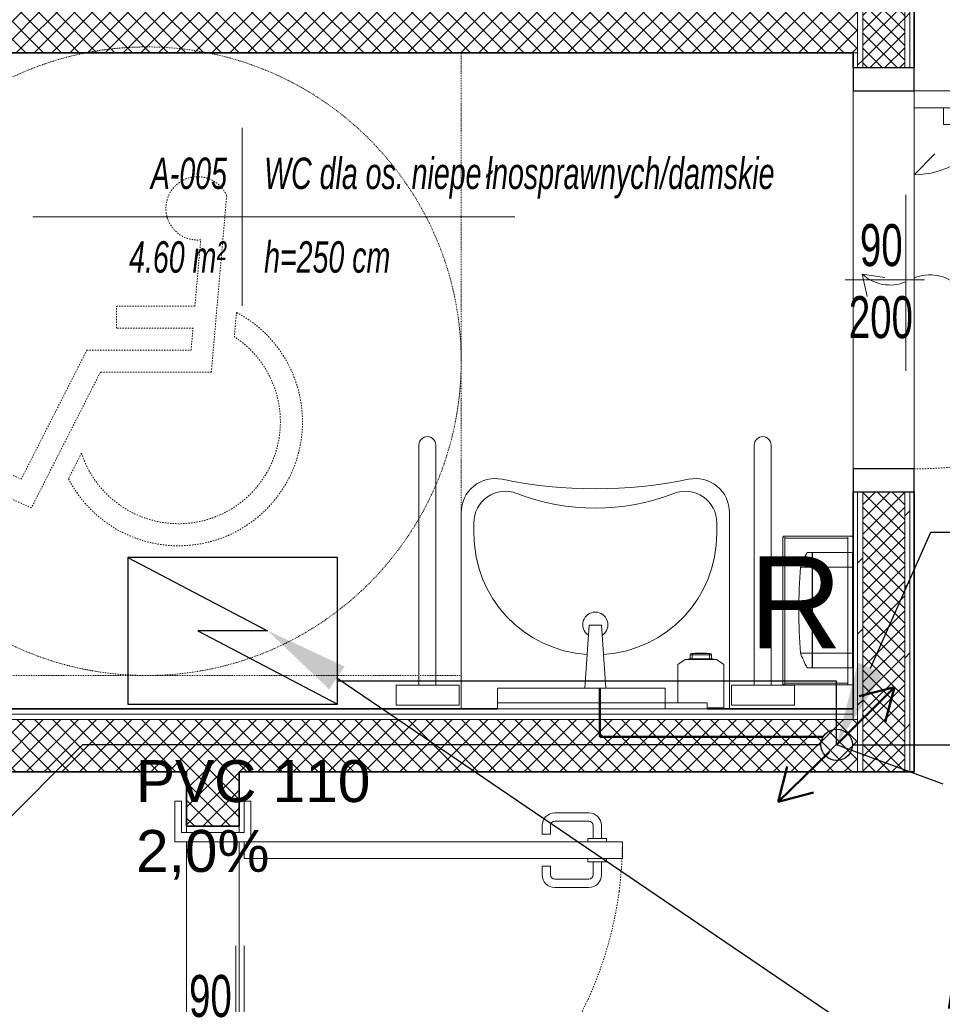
# Model space of a CAD drawing. Header units: millimetres. Extents: x -37728 to 44100, y 631619 to 691915.
# Tile 10 of 256: x -33718 to -31517, y 657517 to 659867. Entities that reach past the tile are written whole.
import ezdxf
from ezdxf import colors
from ezdxf.entities.mleader import LeaderData, LeaderLine
from ezdxf.lldxf.tags import DXFTag
from ezdxf.math import Vec2, Vec3

# ---------------------------------------------------------------- set-up
doc = ezdxf.new("R2010")
doc.units = ezdxf.units.MM
for name, pattern in [('bardzo krótka kreska', [0.4, 0.2, -0.2]), ('IMPORT-Short Dash', [0.4, 0.2, -0.2]), ('Kreska', [0.635, 0.3175, -0.3175])]:
    doc.linetypes.add(name, pattern=pattern)
for name, color, linetype in [('_XREF', 7, 'Continuous'), ('IS_Inne_Urzadzenia_Wodociag', 3, 'SOLID'), ('IS_Opisy_działek_Wodociag', 7, 'SOLID'), ('LEGENDA', 7, 'Continuous')]:
    doc.layers.add(name, color=color, linetype=linetype)
for name, color, linetype, lineweight in [('A-AREA-IDEN', 252, 'Continuous', 5), ('A-DETL', 252, 'Continuous', 5), ('A-DETL-GENF', 252, 'Continuous', 5), ('A-DETL-THIN', 252, 'Continuous', 5), ('A-DOOR', 252, 'Continuous', 5), ('A-DOOR-FRAM', 252, 'Continuous', 25), ('A-DOOR-HDLN', 252, 'Kreska', 5), ('A-DOOR-IDEN', 252, 'Continuous', 5), ('A-GENM', 252, 'Continuous', 5), ('A-WALL', 252, 'Continuous', 35), ('A-WALL-PATT', 252, 'Continuous', 35), ('I-FURN', 252, 'Continuous', 5), ('ins-kanaliza-sanitarna', 14, 'Continuous', 30), ('ins-kanaliza_pod stropem', 108, 'Continuous', 30), ('ins-kanalizacja-sanitarna-w posadzce', 35, 'KANALIZACJA_SANITARNA', 30), ('ins-opisy', 7, 'Continuous', 25), ('ins-skropliny', 30, 'Continuous', 30), ('IS_kanalizacja podposadzkowa', 14, 'Continuous', 50), ('P-SANR-FIXT', 252, 'Continuous', 5), ('P-SANR-FIXT-HDLN', 252, 'Kreska', 5)]:
    doc.layers.add(name, color=color, linetype=linetype, lineweight=lineweight)
doc.styles.add('Arial', font='arial.ttf', dxfattribs={"height": 5.447353})
doc.styles.add('Arial Narrow_1', font='ARIALN.TTF', dxfattribs={"width": 0.8, "height": 10})
doc.styles.add('Arial_I_1', font='ariali.ttf', dxfattribs={"width": 0.65, "height": 7.5})
doc.styles.get("Standard").update_dxf_attribs({"font": 'arial.ttf'})
doc.styles.add('styl1', font='arial.ttf')
doc.linetypes.add('KANALIZACJA_SANITARNA', pattern='A,0.5,-0.2,["KS",Standard,S=0.1,R=0,X=-0.1,Y=-0.05],-0.2', length=0.9)
tags = doc.linetypes.add('SOLID', pattern=[10, 10, 0]).pattern_tags.tags
tags[6:7] = [DXFTag(74, 4), DXFTag(75, 0), DXFTag(340, '0'), DXFTag(46, 0.0), DXFTag(50, 0.0), DXFTag(44, 0.0), DXFTag(45, 0.0)]
tags[4:5] = [DXFTag(74, 4), DXFTag(75, 0), DXFTag(340, '0'), DXFTag(46, 0.0), DXFTag(50, 0.0), DXFTag(44, 0.0), DXFTag(45, 0.0)]
pattern_1 = [(45, (-64249.161, -65444.387), (-8.4852814, 8.4852814), [])]
pattern_2 = [(45, (-64249.1606, -65444.3874), (-2.12132034, 2.12132034), []), (135, (-64249.1606, -65444.3874), (-2.12132034, -2.12132034), [])]

# ---------------------------------------------------------------- blocks, each defined once
blk = doc.blocks.new('OHy Zestaw Umywalka przystosowana ___FK_04_0 - _64 x 55_-9280836-__-00_00 Przyziemie PB')
at = {"layer": 'P-SANR-FIXT', "color": 252}
for p, q in [((-19.5, -54.39), (-19.5, -7.5)), ((44.5, -7.5), (44.5, -54.39)), ((10, -12.5), (15, -12.5)), ((10, -12.5), (11.05, -27.5)), ((13.95, -27.5), (15, -12.5)), ((13.95, -27.5), (11.05, -27.5)), ((-16.5, -49.41), (-16.5, -51.91)), ((41.5, -49.41), (41.5, -51.91))]:
    blk.add_line(p, q, dxfattribs=at)
for centre, radius, start, end in [((12.5, -49.41), 29, 93.8489, 180), ((12.5, -49.41), 29, 0, 86.1511), ((12.5, -27.63), 3, 124.7418, 270), ((12.5, -27.63), 3, 270, 55.2582), ((-8.96, -51.91), 7.54, 180, 291.1202), ((33.96, -51.91), 7.54, 248.8798, 0), ((-11.39, -54.39), 8.11, 180, 281.6426), ((12.5, -107.46), 52.01, 68.8798, 111.1202), ((36.39, -54.39), 8.11, 258.3574, 0), ((12.5, -170.32), 110.26, 78.3574, 101.6426)]:
    blk.add_arc(centre, radius, start, end, dxfattribs=at)
blk = doc.blocks.new('MEBLE lustro łazienka wtopione - MEBLE lustro łazienka wtopione-8946309-__-00_00 Przyziemie PB')
at = {"layer": 'I-FURN', "color": 252}
for p, q in [((20, 0), (-30, 0)), ((-30, 0), (-30, -1.5)), ((-30, -1.5), (20, -1.5)), ((-20, -5), (-20, 0)), ((-20, 0), (20, 0)), ((20, 0), (20, -5)), ((20, -1.5), (20, 0)), ((20, -5), (-20, -5))]:
    blk.add_line(p, q, dxfattribs=at)
blk = doc.blocks.new('Mediclinics_Foam soap dispenser_DJF0032x - DJ0032-8255238-__-00_00 Przyziemie PB')
at = {"layer": 'A-GENM', "color": 252}
for p, q in [((63687.29, 65833.59), (63687.54, 65833.68)), ((63688.04, 65833.58), (63687.29, 65833.59)), ((63687.29, 65833.51), (63687.29, 65833.59)), ((63687.54, 65833.68), (63690.3, 65833.68)), ((63687.75, 65833.68), (63687.75, 65834.64)), ((63692.86, 65834.64), (63687.75, 65834.64)), ((63688.04, 65833.58), (63692.56, 65833.58)), ((63688.15, 65834.91), (63692.45, 65834.91)), ((63688.23, 65833.68), (63688.23, 65834.64)), ((63688.97, 65834.99), (63690.3, 65834.99)), ((63688.97, 65834.91), (63688.97, 65834.99)), ((63691.64, 65834.99), (63690.3, 65834.99)), ((63693.07, 65833.68), (63690.3, 65833.68)), ((63691.64, 65834.91), (63691.64, 65834.99)), ((63692.37, 65834.64), (63692.37, 65833.68)), ((63693.32, 65833.59), (63692.56, 65833.58)), ((63692.86, 65833.68), (63692.86, 65834.64)), ((63693.32, 65833.59), (63693.07, 65833.68)), ((63693.32, 65833.51), (63693.32, 65833.59)), ((63684.8, 65832.26), (63686.59, 65833.51)), ((63684.8, 65832.26), (63684.8, 65823.19)), ((63686.59, 65833.51), (63694.02, 65833.51)), ((63694.02, 65833.51), (63695.8, 65832.26)), ((63695.8, 65832.26), (63695.8, 65821.94)), ((63695.8, 65821.94), (63691.8, 65821.94)), ((63691.8, 65821.69), (63695.8, 65821.69))]:
    blk.add_line(p, q, dxfattribs=at)
for centre, start, end in [((63688.15, 65834.47), 90.2541, 157.1598), ((63692.45, 65834.47), 22.8402, 89.7459)]:
    blk.add_arc(centre, 0.443, start, end, dxfattribs=at)
for centre, major_axis, ratio, start_param, end_param in [((63700.59, 65831.89), (13.36, 0), 0.367595, 2.769734, 2.791289), ((63688.43, 65834.4), (-0.007, 0.505), 0.438242, 6.262186, 7.360585), ((63692.15, 65834.4), (0.043, 0.503), 0.470954, 5.236717, 6.335626), ((63680.02, 65831.89), (13.36, 0), 0.367595, 0.350259, 0.371821)]:
    blk.add_ellipse(centre, major_axis=major_axis, ratio=ratio, start_param=start_param, end_param=end_param, dxfattribs=at)
blk = doc.blocks.new('OHy Oznacznie niepełnosprawnych ___FK_04_0 - OHy Oznacznie niepełnosprawnych ___FK_04_0-8768052-__-00_00 Przyziemie PB')
at = {"layer": 'P-SANR-FIXT', "color": 252, "linetype": 'bardzo krótka kreska'}
blk.add_circle((0, 0), 75, dxfattribs=at)
at = {"layer": 'P-SANR-FIXT-HDLN', "color": 252}
for p, q in [((11.08, 2.63), (27.53, 34.99)), ((27.53, 34.99), (39.82, 29.51)), ((39.82, 29.51), (37.68, 24.7)), ((29.96, 28.14), (14.31, -2.63)), ((15.58, 21.93), (18.7, 28.07)), ((37.68, 24.7), (29.96, 28.14)), ((-19.05, -39.47), (-15.39, 2.63)), ((-15.39, 2.63), (11.08, 2.63)), ((-10.56, -2.63), (-11.02, -7.89)), ((14.31, -2.63), (-10.56, -2.63)), ((-21.39, -11.66), (-20.88, -5.85)), ((-11.02, -7.89), (7.26, -7.89)), ((7.26, -7.89), (7.26, -13.16)), ((-11.48, -13.16), (-12.85, -28.95)), ((7.26, -13.16), (-11.48, -13.16))]:
    blk.add_line(p, q, dxfattribs=at)
for centre, radius, start, end in [((-7.56, 14.48), 29.57, 27.3641, 242.1174), ((-7.56, 14.48), 24.3, 17.841, 236.7605), ((-12.12, -36.47), 7.56, 203.4068, 95.6026)]:
    blk.add_arc(centre, radius, start, end, dxfattribs=at)
blk = doc.blocks.new('Drz Drzwi pełne x1 ___FK_04_1 - Dd - W - łazienkowe - 101 x 207_5 _90 x 200_-8767902-__-00_00 Przyziemie PB')
at = {"layer": 'A-DETL-GENF', "color": 252}
for p, q in [((-41.1, 40.25), (-37.1, 40.25)), ((-37.1, 40.25), (-37.1, 14.25)), ((-41.1, 14.25), (-37.1, 14.25)), ((-25.1, 7.25), (-30.05, 12.2))]:
    blk.add_line(p, q, dxfattribs=at)
blk.add_arc((-45.1, 7.25), 20, 360, 90, dxfattribs=at)
at = {"layer": 'A-DOOR', "color": 252}
for p, q in [((-45.1, 97.45), (-41.1, 97.45)), ((-45.1, 97.45), (-45.1, 7.25)), ((-41.1, 97.45), (-41.1, 7.25)), ((-45.9, 92.45), (-49, 92.45)), ((-45.9, 93.7), (-45.1, 93.7)), ((-45.9, 89.2), (-45.9, 93.7)), ((-40.3, 93.7), (-41.1, 93.7)), ((-40.3, 89.2), (-40.3, 93.7)), ((-40.3, 92.45), (-37.2, 92.45)), ((-52, 81.31), (-52, 89.45)), ((-50, 81.31), (-50, 89.45)), ((-45.9, 90.45), (-49, 90.45)), ((-40.3, 90.45), (-37.2, 90.45)), ((-36.2, 81.31), (-36.2, 89.45)), ((-34.2, 81.31), (-34.2, 89.45)), ((-45.1, 89.2), (-45.9, 89.2)), ((-41.1, 89.2), (-40.3, 89.2)), ((-46.9, 80.31), (-49, 80.31)), ((-46.9, 78.31), (-46.9, 80.31)), ((-39.3, 78.31), (-39.3, 80.31)), ((-39.3, 80.31), (-37.2, 80.31)), ((-46.9, 78.31), (-49, 78.31)), ((-39.3, 78.31), (-37.2, 78.31)), ((-41.1, 7.25), (-45.1, 7.25)), ((-20.27, 7.25), (21.73, 7.25)), ((-20.27, 5.25), (21.73, 5.25)), ((-0.54, 0.27), (-1.4, -5.16)), ((3.96, -3.92), (-1.4, -5.16))]:
    blk.add_line(p, q, dxfattribs=at)
for centre, radius, start, end in [((-49, 89.45), 3, 90, 180), ((-37.2, 89.45), 3, 360, 90), ((-49, 89.45), 1, 90, 180), ((-37.2, 89.45), 1, 0, 90), ((-49, 81.31), 3, 180, 270), ((-49, 81.31), 1, 180, 270), ((-37.2, 81.31), 3, 270, 0), ((-37.2, 81.31), 1, 270, 0), ((8.57, 10.99), 9.79, 137.0478, 202.456), ((-8.57, 1.51), 9.79, 317.0478, 22.456)]:
    blk.add_arc(centre, radius, start, end, dxfattribs=at)
at = {"layer": 'A-DOOR-FRAM', "color": 252}
for p, q in [((-45.1, 7.25), (-50.6, 7.25)), ((-50.6, 7.25), (-50.6, -7.25)), ((-45.1, -7.25), (-45.1, 7.25)), ((50.6, 7.25), (45.1, 7.25)), ((45.1, 7.25), (45.1, -7.25)), ((50.6, -7.25), (50.6, 7.25)), ((-50.6, -7.25), (-45.1, -7.25)), ((45.1, -7.25), (50.6, -7.25))]:
    blk.add_line(p, q, dxfattribs=at)
at = {"layer": 'A-DOOR-HDLN', "color": 252}
blk.add_arc((-45.1, 7.25), 90.2, 360, 90, dxfattribs=at)
blk = doc.blocks.new('Mediclinics_Steel paper towel CZ folds dispenser_DT2106x - DT2106C-9027484-__-00_00 Przyziemie PB')
at = {"layer": 'A-GENM', "color": 252}
for p, q in [((63716.88, 65859.02), (63715.76, 65859.02)), ((63716.88, 65845.27), (63716.88, 65859.02)), ((63716.98, 65859.02), (63726.28, 65859.02)), ((63716.98, 65845.27), (63716.98, 65859.02)), ((63726.48, 65858.82), (63726.48, 65845.27)), ((63714.11, 65855.56), (63716.88, 65855.56)), ((63716.98, 65855.56), (63726.48, 65855.56)), ((63726.48, 65856.19), (63726.7, 65855.87)), ((63726.7, 65855.87), (63726.7, 65854.22)), ((63726.48, 65852.25), (63726.7, 65852.57)), ((63726.7, 65852.57), (63726.7, 65854.22)), ((63716.88, 65845.27), (63716.88, 65831.52)), ((63716.98, 65845.27), (63716.98, 65831.52)), ((63726.7, 65846.57), (63726.48, 65846.73)), ((63726.48, 65845.93), (63726.7, 65845.82)), ((63726.48, 65831.72), (63726.48, 65845.27)), ((63726.7, 65846.57), (63726.7, 65843.97)), ((63726.48, 65844.61), (63726.7, 65844.72)), ((63726.7, 65843.97), (63726.48, 65843.81)), ((63726.48, 65838.29), (63726.7, 65837.97)), ((63726.7, 65837.97), (63726.7, 65836.32)), ((63726.7, 65834.67), (63726.7, 65836.32)), ((63714.11, 65834.98), (63716.88, 65834.98)), ((63716.98, 65834.98), (63726.48, 65834.98)), ((63726.48, 65834.35), (63726.7, 65834.67)), ((63716.88, 65831.52), (63715.76, 65831.52)), ((63716.98, 65831.52), (63726.28, 65831.52))]:
    blk.add_line(p, q, dxfattribs=at)
for centre, radius, start, end in [((63767.28, 65833.54), 57.58, 153.8483, 157.1833), ((63715.76, 65858.82), 0.2, 90, 155.5862), ((63726.28, 65858.82), 0.2, 0, 90), ((63832.11, 65845.71), 118.41, 175.2281, 180.2113), ((63715.06, 65855.47), 0.949, 154.5793, 174.5274), ((63832.11, 65844.83), 118.41, 179.7887, 184.7719), ((63715.06, 65835.07), 0.949, 185.4726, 205.4207), ((63767.28, 65857), 57.58, 202.8167, 206.1517), ((63715.76, 65831.72), 0.2, 204.4138, 270), ((63726.28, 65831.72), 0.2, 270, 0)]:
    blk.add_arc(centre, radius, start, end, dxfattribs=at)
blk = doc.blocks.new('PRD_AR_WstBns_RodanWasteBin_RODX605_605S_607 - RODX605-8269103-__-00_00 Przyziemie PB')
at = {"layer": 'I-FURN', "color": 252}
for p, q in [((63709.9, 65862.69), (63709.9, 65827.64)), ((63726.7, 65862.91), (63710.13, 65862.91)), ((63710.35, 65827.64), (63710.35, 65862.69)), ((63710.35, 65862.46), (63725.4, 65862.46)), ((63725.4, 65862.69), (63725.4, 65827.64)), ((63710.13, 65827.41), (63726.7, 65827.41)), ((63725.4, 65827.86), (63710.35, 65827.86))]:
    blk.add_line(p, q, dxfattribs=at)
for points, knots in [([(63709.97, 65862.85), (63709.95, 65862.83), (63709.93, 65862.81), (63709.92, 65862.77), (63709.91, 65862.73), (63709.9, 65862.71), (63709.9, 65862.69)], [0, 0, 0, 0, 0.333333, 0.5, 0.666667, 1, 1, 1, 1]), ([(63710.13, 65862.91), (63710.11, 65862.91), (63710.08, 65862.91), (63710.04, 65862.9), (63710.01, 65862.88), (63709.98, 65862.86), (63709.97, 65862.85)], [0, 0, 0, 0, 0.333333, 0.5, 0.666667, 1, 1, 1, 1]), ([(63726.48, 65862.69), (63726.5, 65862.71), (63726.53, 65862.74), (63726.56, 65862.77), (63726.59, 65862.8), (63726.6, 65862.81), (63726.62, 65862.83), (63726.63, 65862.84), (63726.65, 65862.86), (63726.66, 65862.87), (63726.67, 65862.88), (63726.69, 65862.9), (63726.7, 65862.91), (63726.7, 65862.91), (63726.7, 65862.91)], [0, 0, 0, 0, 0.166667, 0.25, 0.333333, 0.375, 0.416667, 0.5, 0.541667, 0.583333, 0.666667, 0.75, 0.833333, 1, 1, 1, 1]), ([(63709.9, 65827.64), (63709.9, 65827.62), (63709.91, 65827.59), (63709.92, 65827.55), (63709.93, 65827.52), (63709.95, 65827.49), (63709.97, 65827.48)], [0, 0, 0, 0, 0.333333, 0.5, 0.666667, 1, 1, 1, 1]), ([(63709.97, 65827.48), (63709.98, 65827.46), (63710.01, 65827.44), (63710.04, 65827.43), (63710.08, 65827.42), (63710.11, 65827.41), (63710.13, 65827.41)], [0, 0, 0, 0, 0.333333, 0.5, 0.666667, 1, 1, 1, 1]), ([(63726.48, 65827.64), (63726.5, 65827.62), (63726.53, 65827.59), (63726.56, 65827.55), (63726.59, 65827.53), (63726.6, 65827.51), (63726.62, 65827.5), (63726.63, 65827.48), (63726.65, 65827.47), (63726.66, 65827.46), (63726.67, 65827.44), (63726.69, 65827.43), (63726.7, 65827.42), (63726.7, 65827.41), (63726.7, 65827.41)], [0, 0, 0, 0, 0.166667, 0.25, 0.333333, 0.375, 0.416667, 0.5, 0.541667, 0.583333, 0.666667, 0.75, 0.833333, 1, 1, 1, 1])]:
    blk.add_open_spline(points, degree=3, knots=knots, dxfattribs=at)
for points in [[(63710.13, 65862.69), (63710.11, 65862.71), (63710.07, 65862.75), (63710.01, 65862.8), (63709.98, 65862.83), (63709.97, 65862.85)], [(63709.97, 65827.48), (63709.98, 65827.49), (63710.01, 65827.52), (63710.07, 65827.58), (63710.11, 65827.62), (63710.13, 65827.64)]]:
    blk.add_open_spline(points, degree=3, dxfattribs=at)
blk = doc.blocks.new('Drz Drzwi pełne x1 ___regulowane - Dd - W - łazienkowe - 97_6 x 203_7 _90 x 200_-9243504-__-00_00 Przyziemie PB')
at = {"layer": 'A-DOOR', "color": 252}
for p, q in [((-45.1, 97.7), (-41.1, 97.7)), ((-45.1, 97.7), (-45.1, 9.1)), ((-41.1, 97.7), (-41.1, 7.5)), ((-45.9, 92.7), (-49, 92.7)), ((-45.9, 93.95), (-45.1, 93.95)), ((-45.9, 89.45), (-45.9, 93.95)), ((-40.3, 93.95), (-41.1, 93.95)), ((-40.3, 89.45), (-40.3, 93.95)), ((-40.3, 92.7), (-37.2, 92.7)), ((-52, 81.56), (-52, 89.7)), ((-50, 81.56), (-50, 89.7)), ((-45.9, 90.7), (-49, 90.7)), ((-45.1, 89.45), (-45.9, 89.45)), ((-41.1, 89.45), (-40.3, 89.45)), ((-40.3, 90.7), (-37.2, 90.7)), ((-36.2, 81.56), (-36.2, 89.7)), ((-34.2, 81.56), (-34.2, 89.7)), ((-46.9, 80.56), (-49, 80.56)), ((-46.9, 78.56), (-46.9, 80.56)), ((-39.3, 78.56), (-39.3, 80.56)), ((-39.3, 80.56), (-37.2, 80.56)), ((-46.9, 78.56), (-49, 78.56)), ((-39.3, 78.56), (-37.2, 78.56)), ((-45.1, 9.1), (-54.8, 9.1)), ((-54.8, 9.1), (-54.8, 7.5)), ((-54.8, 7.5), (-47.3, 7.5)), ((-47.3, 7.5), (-47.3, -7.5)), ((-45.1, -9.1), (-45.1, 9.1)), ((-41.1, 7.5), (-45.1, 7.5)), ((-20.27, 7.5), (21.73, 7.5)), ((54.8, 9.1), (45.1, 9.1)), ((45.1, 9.1), (45.1, -9.1)), ((47.3, 7.5), (54.8, 7.5)), ((47.3, -7.5), (47.3, 7.5)), ((54.8, 7.5), (54.8, 9.1)), ((-20.27, 5.5), (21.73, 5.5)), ((-0.54, 0.52), (-1.4, -4.91)), ((3.96, -3.67), (-1.4, -4.91)), ((-47.3, -7.5), (-54.8, -7.5)), ((-54.8, -7.5), (-54.8, -9.1)), ((-54.8, -9.1), (-45.1, -9.1)), ((45.1, -9.1), (54.8, -9.1)), ((54.8, -7.5), (47.3, -7.5)), ((54.8, -9.1), (54.8, -7.5))]:
    blk.add_line(p, q, dxfattribs=at)
for centre, radius, start, end in [((-49, 89.7), 3, 90, 180), ((-37.2, 89.7), 3, 360, 90), ((-49, 89.7), 1, 90, 180), ((-37.2, 89.7), 1, 0, 90), ((-49, 81.56), 3, 180, 270), ((-49, 81.56), 1, 180, 270), ((-37.2, 81.56), 3, 270, 0), ((-37.2, 81.56), 1, 270, 0), ((8.57, 11.24), 9.79, 137.0478, 202.456), ((-8.57, 1.76), 9.79, 317.0478, 22.456)]:
    blk.add_arc(centre, radius, start, end, dxfattribs=at)
at = {"layer": 'A-DOOR-HDLN', "color": 252}
for start, end in [(82.5, 90), (75, 82.5), (0, 75)]:
    blk.add_arc((-45.1, 7.5), 90.2, start, end, dxfattribs=at)
blk = doc.blocks.new('Drz Drzwi pełne x1 ___regulowane - Dd - W - łazienkowe - 87_6 x 203_7 _80 x 200_-9243152-__-00_00 Przyziemie PB')
at = {"layer": 'A-DOOR', "color": 252}
for p, q in [((-40.1, 87.7), (-36.1, 87.7)), ((-40.1, 87.7), (-40.1, 9.1)), ((-36.1, 87.7), (-36.1, 7.5)), ((-40.9, 82.7), (-44, 82.7)), ((-40.9, 83.95), (-40.1, 83.95)), ((-40.9, 79.45), (-40.9, 83.95)), ((-35.3, 83.95), (-36.1, 83.95)), ((-35.3, 79.45), (-35.3, 83.95)), ((-35.3, 82.7), (-32.2, 82.7)), ((-40.9, 80.7), (-44, 80.7)), ((-35.3, 80.7), (-32.2, 80.7)), ((-47, 71.56), (-47, 79.7)), ((-45, 71.56), (-45, 79.7)), ((-40.1, 79.45), (-40.9, 79.45)), ((-36.1, 79.45), (-35.3, 79.45)), ((-31.2, 71.56), (-31.2, 79.7)), ((-29.2, 71.56), (-29.2, 79.7)), ((-41.9, 70.56), (-44, 70.56)), ((-41.9, 68.56), (-41.9, 70.56)), ((-34.3, 68.56), (-34.3, 70.56)), ((-34.3, 70.56), (-32.2, 70.56)), ((-41.9, 68.56), (-44, 68.56)), ((-34.3, 68.56), (-32.2, 68.56)), ((-40.1, 9.1), (-49.8, 9.1)), ((-49.8, 9.1), (-49.8, 7.5)), ((-49.8, 7.5), (-42.3, 7.5)), ((-42.3, 7.5), (-42.3, -7.5)), ((-40.1, -9.1), (-40.1, 9.1)), ((-36.1, 7.5), (-40.1, 7.5)), ((-20.27, 7.5), (21.73, 7.5)), ((49.8, 9.1), (40.1, 9.1)), ((40.1, 9.1), (40.1, -9.1)), ((42.3, 7.5), (49.8, 7.5)), ((42.3, -7.5), (42.3, 7.5)), ((49.8, 7.5), (49.8, 9.1)), ((-20.27, 5.5), (21.73, 5.5)), ((-0.54, 0.52), (-1.4, -4.91)), ((3.96, -3.67), (-1.4, -4.91)), ((-42.3, -7.5), (-49.8, -7.5)), ((-49.8, -7.5), (-49.8, -9.1)), ((-49.8, -9.1), (-40.1, -9.1)), ((40.1, -9.1), (49.8, -9.1)), ((49.8, -7.5), (42.3, -7.5)), ((49.8, -9.1), (49.8, -7.5))]:
    blk.add_line(p, q, dxfattribs=at)
for centre, radius, start, end in [((-44, 79.7), 3, 90, 180), ((-32.2, 79.7), 3, 0, 90), ((-44, 79.7), 1, 90, 180), ((-32.2, 79.7), 1, 0, 90), ((-44, 71.56), 3, 180, 270), ((-44, 71.56), 1, 180, 270), ((-32.2, 71.56), 3, 270, 0), ((-32.2, 71.56), 1, 270, 0), ((8.57, 11.24), 9.79, 137.0478, 202.456), ((-8.57, 1.76), 9.79, 317.0478, 22.456)]:
    blk.add_arc(centre, radius, start, end, dxfattribs=at)
at = {"layer": 'A-DOOR-HDLN', "color": 252}
blk.add_arc((-40.1, 7.5), 80.2, 360, 90, dxfattribs=at)
blk = doc.blocks.new('METKA_POMIESZCZENIA PB NL Lubin - Rozbudowana - z ramką-8603349-__-00_00 Przyziemie PB')
at = {"layer": 'A-AREA-IDEN', "color": 252}
for p, q in [((0, 0.425), (0, 0)), ((-1, 0), (1.3, 0)), ((0, 0), (0, -0.425))]:
    blk.add_line(p, q, dxfattribs=at)
blk = doc.blocks.new('ODr Oznaczenie drzwi ___FK_4_0 - pb-5810492-__-00_00 Przyziemie PB')
at = {"layer": 'A-DOOR-IDEN', "color": 252}
blk.add_line((0, -0.1939), (0, 0.1834), dxfattribs=at)
blk = doc.blocks.new('A$C4e31ac75')
at = {"layer": 'A-WALL-PATT', "lineweight": 5}
h = blk.add_hatch(dxfattribs=at)
h.set_pattern_fill('FP_10', color=256, style=0, pattern_type=2)
h.set_pattern_definition(pattern_1)
h.paths.add_polyline_path([(-745.1, 279.07), (-745.1, 345.87), (-746.35, 345.87), (-746.35, 279.07)])
h.paths.add_polyline_path([(-746.35, 447.07), (-745.1, 447.07), (-745.1, 586.4), (-746.35, 586.4), (-746.35, 574.15)])
h = blk.add_hatch(dxfattribs=at)
h.set_pattern_fill('FP_9', color=256, style=0, pattern_type=2)
h.set_pattern_definition([(45, (-64249.1606, -65444.3874), (-1.76776695, 1.76776695), []), (135, (-64249.1606, -65444.3874), (-1.76776695, -1.76776695), [])])
h.paths.add_polyline_path([(-756.35, 279.07), (-746.35, 279.07), (-746.35, 345.87), (-756.35, 345.87), (-756.35, 289.41)])
h.paths.add_polyline_path([(-756.35, 447.07), (-746.35, 447.07), (-746.35, 576.4), (-756.35, 576.4), (-756.35, 450.65)])
h = blk.add_hatch(dxfattribs=at)
h.set_pattern_fill('FP_10', color=256, style=0, pattern_type=2)
h.set_pattern_definition(pattern_1)
h.paths.add_polyline_path([(-756.35, 279.07), (-756.35, 345.87), (-757.6, 345.87), (-757.6, 279.07)])
h.paths.add_polyline_path([(-757.31, 447.07), (-756.35, 447.07), (-756.35, 575.15), (-757.6, 575.15), (-757.6, 447.07)])
h = blk.add_hatch(dxfattribs=at)
h.set_pattern_fill('FP_11', color=256, style=0, pattern_type=2)
h.set_pattern_definition(pattern_2)
h.paths.add_polyline_path([(-973.74, 450.65), (-757.6, 450.65), (-757.6, 463.15), (-1055.15, 463.15), (-1055.15, 450.65), (-985.61, 450.65)])
h.paths.add_polyline_path([(-1068.65, 450.65), (-1067.65, 450.65), (-1067.65, 463.15), (-1069.9, 463.15), (-1069.9, 450.65), (-1068.76, 450.65)])
h = blk.add_hatch(dxfattribs=at)
h.set_pattern_fill('FP_11', color=256, style=0, pattern_type=2)
h.set_pattern_definition(pattern_2)
h.paths.add_polyline_path([(-1067.65, 279.07), (-757.6, 279.07), (-757.6, 291.57), (-1067.65, 291.57), (-1067.65, 289.41)])
h = blk.add_hatch(dxfattribs=at)
h.set_pattern_fill('FP_11', color=256, style=0, pattern_type=2)
h.set_pattern_definition(pattern_2)
h.paths.add_polyline_path([(-914.37, 15), (-905.15, 15), (-905.15, 15.25), (-917.65, 15.25), (-917.65, 15), (-916.44, 15)])
h.paths.add_polyline_path([(-905.15, 27.75), (-905.15, 168.47), (-917.65, 168.47), (-917.65, 27.75), (-914.37, 27.75)])
h.paths.add_polyline_path([(-905.15, 266.07), (-905.15, 279.07), (-917.65, 279.07), (-917.65, 266.07), (-911.4, 266.07)])
at = {"layer": 'A-DETL', "linetype": 'IMPORT-Short Dash'}
for p, q in [((-852.15, 450.65), (-852.15, 340.96)), ((-852.15, 302.07), (-1002.15, 302.07))]:
    blk.add_line(p, q, dxfattribs=at)
at = {"layer": 'A-DETL-THIN'}
for p, q in [((-862.22, 299.73), (-862.22, 357.07)), ((-858.22, 357.07), (-858.22, 299.73)), ((-782.22, 299.73), (-782.22, 357.07)), ((-778.22, 357.07), (-778.22, 299.73)), ((-867.65, 299.73), (-852.65, 299.73)), ((-867.65, 294.95), (-867.65, 299.73)), ((-858.22, 299.73), (-862.22, 299.73)), ((-852.65, 299.73), (-852.65, 294.95)), ((-787.65, 299.73), (-772.65, 299.73)), ((-787.65, 294.95), (-787.65, 299.73)), ((-778.22, 299.73), (-782.22, 299.73)), ((-772.65, 299.73), (-772.65, 294.95)), ((-852.65, 294.95), (-867.65, 294.95)), ((-772.65, 294.95), (-787.65, 294.95))]:
    blk.add_line(p, q, dxfattribs=at)
for centre in [(-860.22, 357.07), (-780.22, 357.07)]:
    blk.add_arc(centre, 2, 0, 180, dxfattribs=at)
at = {"layer": 'A-WALL', "lineweight": 5}
for p, q in [((-745.1, 447.07), (-745.1, 587.65)), ((-746.35, 586.4), (-746.35, 447.07)), ((-756.35, 447.07), (-756.35, 576.4)), ((-757.6, 447.07), (-757.6, 575.15)), ((-757.6, 450.65), (-758.6, 450.65)), ((-758.6, 351.37), (-758.6, 441.57)), ((-744.1, 441.57), (-744.1, 351.37)), ((-757.6, 345.87), (-757.6, 279.07)), ((-756.35, 279.07), (-756.35, 345.87)), ((-746.35, 279.07), (-746.35, 345.87)), ((-745.1, 279.07), (-745.1, 345.87)), ((-758.6, 291.57), (-758.6, 294.07)), ((-757.6, 291.57), (-1055.15, 291.57)), ((-758.6, 292.82), (-1053.9, 292.82)), ((-917.65, 264.57), (-917.65, 266.07)), ((-905.15, 266.07), (-905.15, 264.57)), ((-917.65, 172.17), (-917.65, 262.37)), ((-905.15, 262.37), (-905.15, 172.17))]:
    blk.add_line(p, q, dxfattribs=at)
at = {"layer": 'A-WALL'}
for p, q in [((-744.1, 447.07), (-744.1, 588.65)), ((-1052.65, 450.65), (-758.6, 450.65)), ((-758.6, 450.65), (-758.6, 447.07)), ((-758.6, 345.87), (-758.6, 294.07)), ((-744.1, 279.07), (-744.1, 345.87)), ((-843.5, 294.07), (-1052.65, 294.07)), ((-758.6, 294.07), (-793.5, 294.07)), ((-1067.65, 279.07), (-917.65, 279.07)), ((-917.65, 279.07), (-917.65, 266.07)), ((-905.15, 279.07), (-744.1, 279.07)), ((-905.15, 266.07), (-905.15, 279.07)), ((-917.65, 266.07), (-905.15, 266.07))]:
    blk.add_line(p, q, dxfattribs=at)
at = {"layer": 'A-AREA-IDEN', "xscale": 49.99999999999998, "yscale": 49.99999999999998, "zscale": 49.99999999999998}
blk.add_blockref('METKA_POMIESZCZENIA PB NL Lubin - Rozbudowana - z ramką-8603349-__-00_00 Przyziemie PB', (-904.38, 411.55), dxfattribs=at)
at = {"layer": 'A-DOOR', "rotation": 270}
for name, p in [('Drz Drzwi pełne x1 ___FK_04_1 - Dd - W - łazienkowe - 101 x 207_5 _90 x 200_-8767902-__-00_00 Przyziemie PB', (-751.35, 396.47)), ('Drz Drzwi pełne x1 ___regulowane - Dd - W - łazienkowe - 97_6 x 203_7 _90 x 200_-9243504-__-00_00 Przyziemie PB', (-911.4, 217.27))]:
    blk.add_blockref(name, p, dxfattribs=at)
at = {"layer": 'A-DOOR'}
blk.add_blockref('Drz Drzwi pełne x1 ___regulowane - Dd - W - łazienkowe - 87_6 x 203_7 _80 x 200_-9243152-__-00_00 Przyziemie PB', (-980.45, 150.5), dxfattribs=at)
at = {"layer": 'A-DOOR-IDEN', "xscale": 49.99999999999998, "yscale": 49.99999999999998, "zscale": 49.99999999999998, "rotation": 89.99999999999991}
blk.add_blockref('ODr Oznaczenie drzwi ___FK_4_0 - pb-5810492-__-00_00 Przyziemie PB', (-751.35, 396.47), dxfattribs=at)
at = {"layer": 'A-GENM'}
for name in ['Mediclinics_Steel paper towel CZ folds dispenser_DT2106x - DT2106C-9027484-__-00_00 Przyziemie PB', 'Mediclinics_Foam soap dispenser_DJF0032x - DJ0032-8255238-__-00_00 Przyziemie PB']:
    blk.add_blockref(name, (-64485.3, -65527.61), dxfattribs=at)
at = {"layer": 'I-FURN'}
blk.add_blockref('PRD_AR_WstBns_RodanWasteBin_RODX605_605S_607 - RODX605-8269103-__-00_00 Przyziemie PB', (-64485.3, -65527.61), dxfattribs=at)
at = {"layer": 'I-FURN', "rotation": 180}
blk.add_blockref('MEBLE lustro łazienka wtopione - MEBLE lustro łazienka wtopione-8946309-__-00_00 Przyziemie PB', (-823.5, 294.07), dxfattribs=at)
at = {"layer": 'P-SANR-FIXT', "rotation": 180}
for name, p in [('OHy Oznacznie niepełnosprawnych ___FK_04_0 - OHy Oznacznie niepełnosprawnych ___FK_04_0-8768052-__-00_00 Przyziemie PB', (-927.15, 377.07)), ('OHy Zestaw Umywalka przystosowana ___FK_04_0 - _64 x 55_-9280836-__-00_00 Przyziemie PB', (-807.65, 286.57))]:
    blk.add_blockref(name, p, dxfattribs=at)
at = {"layer": 'A-AREA-IDEN', "char_height": 7.5, "attachment_point": 1, "style": 'Arial_I_1'}
for s, insert, width in [('A-005', (-926.2, 425.66), 22.4072), ('WC dla os. niepe', (-899.16, 425.66), 64.0949), ('łnosprawnych/damskie', (-846.28, 425.66), 84.6782), ('4.60 m²', (-931.37, 405.7), 28.6603), ('h=250 cm', (-899.16, 405.7), 37.2584)]:
    blk.add_mtext(s, dxfattribs=dict(at, insert=insert, width=width))
at = {"layer": 'A-DOOR-IDEN', "char_height": 10, "attachment_point": 1, "style": 'Arial Narrow_1'}
for s, insert, width in [('90', (-757.02, 409.78), 12.827), ('200', (-759.67, 392.58), 19.2405), ('90', (-917.07, 230.58), 12.827)]:
    blk.add_mtext(s, dxfattribs=dict(at, insert=insert, width=width))

msp = doc.modelspace()

# ---------------------------------------------------------------- block references
at = {"layer": '_XREF', "xscale": 10, "yscale": 10, "zscale": 10}
msp.add_blockref('A$C4e31ac75', (-24143.6, 655281.1), dxfattribs=at)

# ---------------------------------------------------------------- next in the draw order: linework, layer by layer
at = {"layer": 'ins-kanaliza-sanitarna'}
msp.add_circle((-31769.4, 658136.3), 37.5, dxfattribs=at)
at = {"layer": 'ins-kanaliza_pod stropem'}
for p, q in [((-31769.4, 658288.1), (-32960.3, 658288.1)), ((-31769.4, 658136.3), (-31769.4, 658288.1))]:
    msp.add_line(p, q, dxfattribs=at)
at = {"layer": 'ins-kanalizacja-sanitarna-w posadzce'}
for p, q in [((-33568.4, 658136.3), (-33930.6, 657774.2)), ((-31806.9, 658136.3), (-33568.4, 658136.3))]:
    msp.add_line(p, q, dxfattribs=at)
at = {"layer": 'ins-opisy'}
msp.add_line((-31514.9, 658042.3), (-31769.4, 658136.3), dxfattribs=at)
at = {"layer": 'ins-skropliny'}
msp.add_line((-31731.9, 658136.3), (-26899.6, 658136.3), dxfattribs=at)
at = {"layer": 'IS_Inne_Urzadzenia_Wodociag', "ltscale": 10}
for points in [[(-33460.3, 658583.5), (-33460.3, 658233.5), (-32960.3, 658233.5), (-32960.3, 658583.5), (-33460.3, 658583.5)], [(-33460.3, 658583.5), (-33126.9, 658408.5), (-33293.6, 658408.5), (-32960.3, 658233.5)]]:
    msp.add_lwpolyline(points, dxfattribs=at)
at = {"layer": 'IS_kanalizacja podposadzkowa', "ltscale": 100}
for p, q in [((-32334.4, 658155.1), (-32334.4, 658271.9)), ((-31769.4, 658136.3), (-31631.5, 658274.2)), ((-31631.5, 658274.2), (-31715.7, 658252.3)), ((-31631.5, 658274.2), (-31653.3, 658190)), ((-31801.8, 658155.1), (-32334.4, 658155.1)), ((-31787, 658118.6), (-31909.2, 658000.3)), ((-31909.2, 658000.3), (-31887.4, 658084.6)), ((-31909.2, 658000.3), (-31825, 658022.2))]:
    msp.add_line(p, q, dxfattribs=at)

# ---------------------------------------------------------------- next in the draw order: texts
at = {"layer": 'ins-opisy', "linetype": 'Continuous', "insert": (-33440.9, 658099.7), "char_height": 100, "width": 1102.299, "attachment_point": 1, "style": 'Arial'}
msp.add_mtext('PVC 110 \\P2,0%', dxfattribs=at)
at = {"layer": 'LEGENDA', "style": 'styl1'}
msp.add_text('R', height=220, rotation=360, dxfattribs=at).set_placement((-31978.2, 658366.5, 0))

# ---------------------------------------------------------------- next in the draw order: leaders
at = {"layer": 'IS_Opisy_działek_Wodociag', "color": 0, "ltscale": 10}
ml = msp.add_multileader_mtext('Standard', dxfattribs=at)
ml.set_content('{\\fArial|b0|i1|c238|p34;Włączenie \\Ppoprzez syfon}')
ml.set_leader_properties()
ml.build(insert=Vec2(0, 0))
ml.multileader.update_dxf_attribs({"text_left_attachment_type": 6, "text_right_attachment_type": 6, "dogleg_length": 140, "arrow_head_size": 200})
ctx = ml.context
ctx.base_point, ctx.char_height, ctx.arrow_head_size, ctx.landing_gap_size, ctx.plane_origin = Vec3(-31404.9, 658644.1), 120, 200, 100, Vec3(-32394.2, 656012.7)
ctx.left_attachment, ctx.right_attachment = 6, 6
notes = []
notes.append((ctx, [(0, (1, 1, 0), (-31544.9, 658644.1), (1, 0), 140, [(0, [(-31769.4, 658136.3)], 0, [])])]))
ctx.mtext.insert, ctx.mtext.width, ctx.mtext.defined_height, ctx.mtext.line_spacing_factor = Vec3(-31304.9, 658799.3), 3346.619, 3445.9, 0.85
ml = msp.add_multileader_mtext('Standard', dxfattribs=at)
ml.set_content('\\A1;{\\fArial|b0|i1|c238|p34;\\W0.8;Podgrzewacz elektryczny \\Pumieszczony pod stropem\\Ppodłączyć przez zasyfonowanie,\\Pnaczynie wzbiorcze podłączyć \\Pdo kanalizacji poprzez zasyfonowanie}')
ml.set_leader_properties()
ml.build(insert=Vec2(0, 0))
ml.multileader.update_dxf_attribs({"text_left_attachment_type": 6, "text_right_attachment_type": 6, "dogleg_length": 0, "arrow_head_size": 200})
ctx = ml.context
ctx.base_point, ctx.char_height, ctx.arrow_head_size, ctx.landing_gap_size, ctx.plane_origin = Vec3(-31608.3, 657471.3), 120, 200, 100, Vec3(-32189.5, 665416.8)
ctx.left_attachment, ctx.right_attachment = 6, 6
notes.append((ctx, [(0, (1, 1, 0), (-31748.3, 657471.3), (1, 0), 140, [(0, [(-33126.9, 658408.5)], 0, [])])]))
ctx.mtext.insert, ctx.mtext.rotation, ctx.mtext.width, ctx.mtext.line_spacing_factor = Vec3(-31508.3, 657626.6), 6.283185, 4722.118, 0.85
for ctx, leaders in notes:
    for number, flags, end, landing, length, lines in leaders:
        leader = LeaderData()
        leader.index, (leader.has_last_leader_line, leader.has_dogleg_vector, leader.attachment_direction) = number, flags
        leader.last_leader_point, leader.dogleg_vector, leader.dogleg_length = Vec3(end), Vec3(landing), length
        for number, points, colour, breaks in lines:
            line = LeaderLine()
            line.index, line.vertices, line.color, line.breaks = number, Vec3.list(points), colors.encode_raw_color(colour), breaks
            leader.lines.append(line)
        ctx.leaders.append(leader)

doc.saveas('drawing.dxf')
